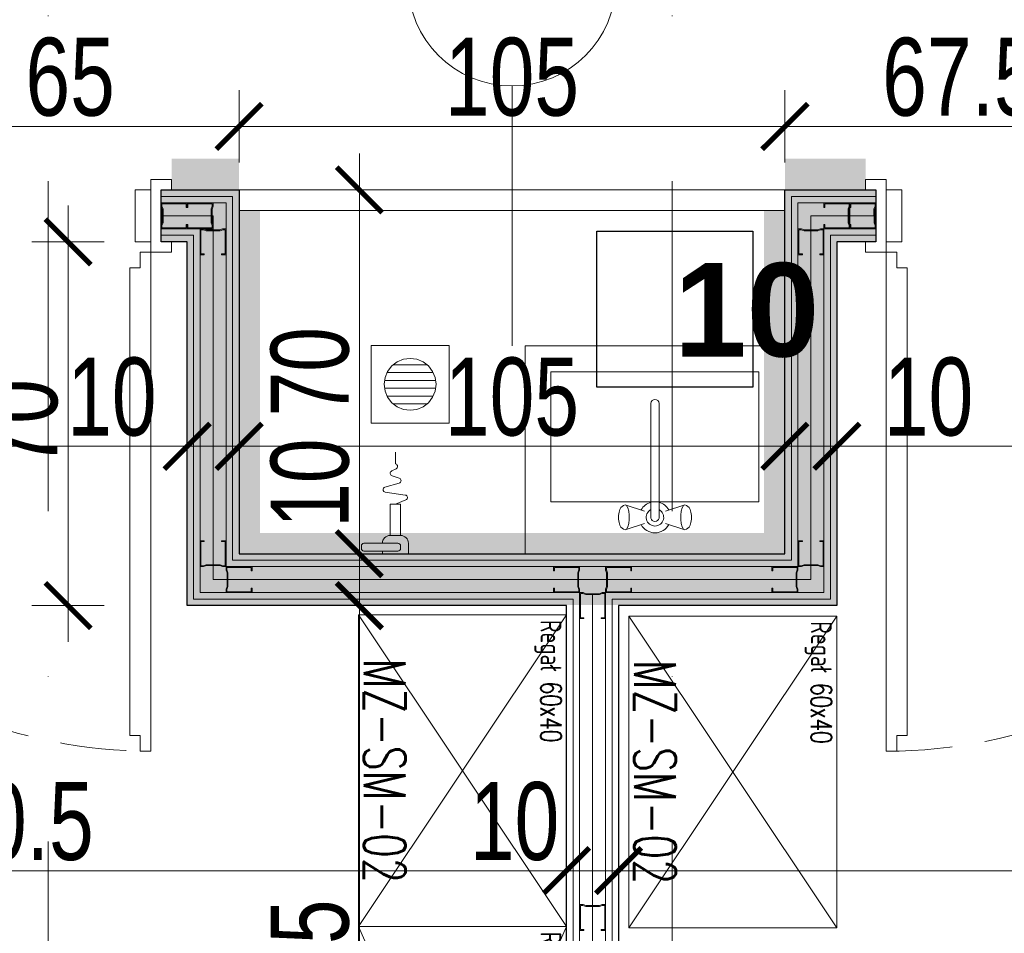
# Model space of a CAD drawing. Header units: millimetres. Extents: x -13532 to 2392, y -5241 to 5322.
# Tile 195 of 256: x -11050 to -10860, y 2290 to 2466. Entities that reach past the tile are written whole.
import ezdxf

# ---------------------------------------------------------------- set-up
doc = ezdxf.new("R2010")
doc.units = ezdxf.units.MM
for name, pattern in [('DASHED', [19.05, 12.7, -6.35]), ('DGN_STYLE_2', [30.2, 18.12, -12.08]), ('KRESKAKROPKA2', [12.7, 6.35, -3.175, 0, -3.175])]:
    doc.linetypes.add(name, pattern=pattern)
doc.layers.get('0').update_dxf_attribs({"lineweight": 9, "true_color": 0x939393})
doc.layers.get('Defpoints').update_dxf_attribs({"true_color": 0xdae6d4})
for name, color, linetype, lineweight, true_color in [('a___wymiary', 7, 'Continuous', 5, 0x666666), ('batting - AGP1', 7, 'Continuous', 5, 0xadadad), ('daszed - 25x20', 7, 'Continuous', 9, 0xf7c6a0), ('daszed - TAPETA WINYLOWA', 7, 'Continuous', 13, 0x99c0fe), ('drzwi - AGP1', 7, 'Continuous', 13, 0x7f7f7f), ('EI15151515', 7, 'Continuous', 5, 0xf97533), ('Meble - AGP1', 7, 'Continuous', 15, 0x999999), ('MEBLE PKN', 7, 'Continuous', 9, 0xa0a0a0), ('OPIS - AGP1', 7, 'Continuous', 0, 0x7f7f7f), ('OSI', 7, 'KRESKAKROPKA2', 5, 0x7f7f7f), ('profil - AGP1', 7, 'Continuous', 5, 0x3f3f3f), ('wymiary', 7, 'Continuous', 5, 0x7f7f7f), ('WYMIARY - AGP1', 7, 'Continuous', 5, 0x716d5a), ('Wyposazenie Wew - Urzadzenia Sanitarne', 7, 'Continuous', 9, 0xa0a0a0)]:
    doc.layers.add(name, color=color, linetype=linetype, lineweight=lineweight, true_color=true_color)
for name, color, linetype, lineweight in [('cz-gr', 122, 'Continuous', 30), ('cz-sr', 150, 'Continuous', 15), ('GK - ŚRODEK - AGP1', 32, 'Continuous', 5), ('opisy pomieszczeń - AGP1', 7, 'Continuous', 5)]:
    doc.layers.add(name, color=color, linetype=linetype, lineweight=lineweight)
doc.styles.add('ARIAL', font='arial.ttf', dxfattribs={"width": 0.8})
doc.styles.add('ARIAL NARROW', font='ARIALN.TTF', dxfattribs={"width": 0.9})
doc.styles.add('JACEK_07', font='simplex.shx', dxfattribs={"width": 0.7})
doc.linetypes.add('BATTING', pattern='A,0.0001,-0.1,[134,ltypeshp.shx,S=0.1,R=0,X=-0.1,Y=0],-0.2,[134,ltypeshp.shx,S=0.1,R=180,X=0.1,Y=0],-0.1', length=0.4001)
doc.dimstyles.new('wymiary agp1', dxfattribs={"dimtxt": 15, "dimasz": 5, "dimexe": 5, "dimexo": 5, "dimgap": 1.8, "dimtad": 1, "dimdec": 3, "dimrnd": 0.5, "dimdsep": 46, "dimtxsty": 'ARIAL NARROW', "dimblk": 'znacznik', "dimcen": 1.5, "dimse1": 1, "dimse2": 1, "dimclrd": 256, "dimclre": 256, "dimazin": 0, "dimtfac": 1, "dimtdec": 3, "dimtmove": 1, "dimatfit": 3, "dimldrblk": 'znacznik', "dimfxl": 1000, "dimfxlon": 1, "dimlwd": -1, "dimarcsym": 0})

# ---------------------------------------------------------------- blocks, each defined once
blk = doc.blocks.new('*U164')
for points in [[(-2, 5), (0, 5), (0, -5), (-2, -5), (-2, -7), (2, -7), (2, -5), (2, 7), (-2, 7), (-2, 5)], [(102, 5), (100, 5), (100, -5), (102, -5), (102, -7), (98, -7), (98, -5), (98, 7), (102, 7), (102, 5)], [(2, -5), (5, -5), (5, 5), (2, 5)], [(98, -5), (95, -5), (95, 5), (98, 5)]]:
    blk.add_lwpolyline(points)
blk.add_lwpolyline([(4, -7), (4, -10), (6, -10), (6, -100), (4, -100), (4, -103), (2, -103), (2, -7)], close=True)
at = {"linetype": 'DASHED'}
blk.add_arc((2, -7), 96, 270, 0, dxfattribs=at)
at = {"layer": 'OPIS - AGP1'}
blk.add_lwpolyline([(50, 25), (50, -25)], dxfattribs=at)
at = {"layer": 'OPIS - AGP1', "color": 7, "insert": (50, 0), "char_height": 12, "width": 10, "attachment_point": 5, "rotation": 90, "style": 'JACEK_07'}
blk.add_mtext('\\pxqc;{\\fArial|b0|i0|c238|p0;90\\P200}', dxfattribs=at)
blk = doc.blocks.new('*U165')
for points in [[(-2, 5), (0, 5), (0, -5), (-2, -5), (-2, -7), (2, -7), (2, -5), (2, 7), (-2, 7), (-2, 5)], [(102, 5), (100, 5), (100, -5), (102, -5), (102, -7), (98, -7), (98, -5), (98, 7), (102, 7), (102, 5)], [(2, -5), (5, -5), (5, 5), (2, 5)], [(98, -5), (95, -5), (95, 5), (98, 5)]]:
    blk.add_lwpolyline(points)
blk.add_lwpolyline([(96, -7), (96, -10), (94, -10), (94, -100), (96, -100), (96, -103), (98, -103), (98, -7)], close=True)
at = {"linetype": 'DASHED'}
blk.add_arc((98, -7), 96, 180, 270, dxfattribs=at)
at = {"layer": 'OPIS - AGP1'}
blk.add_lwpolyline([(50, 25), (50, -25)], dxfattribs=at)
at = {"layer": 'OPIS - AGP1', "color": 7, "insert": (50, 0), "char_height": 12, "width": 10, "attachment_point": 5, "rotation": 90, "style": 'JACEK_07'}
blk.add_mtext('\\pxqc;{\\fArial|b0|i0|c238|p0;90\\P200}', dxfattribs=at)
blk = doc.blocks.new('Zlew tradycyjny 13')
at = {"layer": 'Meble - AGP1'}
for p, q in [((50, 40), (0, 40)), ((0, 40), (0, 0)), ((50, 0), (50, 40)), ((18.24, 34.53), (18.09, 34)), ((18.44, 34.88), (18.24, 34.53)), ((18.96, 35.26), (18.44, 34.88)), ((19.24, 35.4), (18.96, 35.26)), ((19.52, 35.26), (19.24, 35.4)), ((22.99, 34.2), (19.24, 35.4)), ((19.77, 34.84), (19.52, 35.26)), ((19.95, 34.2), (19.77, 34.84)), ((20.05, 33.42), (19.95, 34.2)), ((27.01, 34.2), (30.76, 35.4)), ((30.05, 34.2), (29.95, 33.42)), ((30.23, 34.84), (30.05, 34.2)), ((30.48, 35.26), (30.23, 34.84)), ((30.76, 35.4), (30.48, 35.26)), ((31.04, 35.26), (30.76, 35.4)), ((31.04, 35.26), (31.56, 34.88)), ((31.76, 34.53), (31.56, 34.88)), ((31.91, 34), (31.76, 34.53)), ((18.09, 34), (18, 33.35)), ((18, 33.35), (18, 32.65)), ((18, 32.65), (18.09, 32)), ((19.95, 31.8), (20.05, 32.58)), ((20.05, 32.58), (20.05, 33.42)), ((24.21, 33.14), (24.21, 11.11)), ((25.79, 11.11), (25.79, 33.14)), ((29.95, 33.42), (29.95, 32.58)), ((29.95, 32.58), (30.05, 31.8)), ((32, 33.35), (31.91, 34)), ((31.91, 32), (32, 32.65)), ((32, 32.65), (32, 33.35)), ((18.09, 32), (18.24, 31.47)), ((18.24, 31.47), (18.44, 31.12)), ((18.96, 30.74), (18.44, 31.12)), ((18.96, 30.74), (19.24, 30.6)), ((22.99, 31.8), (19.24, 30.6)), ((19.24, 30.6), (19.52, 30.74)), ((19.52, 30.74), (19.77, 31.16)), ((19.77, 31.16), (19.95, 31.8)), ((27.01, 31.8), (30.76, 30.6)), ((30.05, 31.8), (30.23, 31.16)), ((30.23, 31.16), (30.48, 30.74)), ((30.48, 30.74), (30.76, 30.6)), ((30.76, 30.6), (31.04, 30.74)), ((31.04, 30.74), (31.56, 31.12)), ((31.56, 31.12), (31.76, 31.47)), ((31.76, 31.47), (31.91, 32)), ((5, 5), (5, 30)), ((5, 30), (45, 30)), ((45, 30), (45, 5)), ((45, 5), (5, 5)), ((0, 0), (50, 0))]:
    blk.add_line(p, q, dxfattribs=at)
for centre, radius, start, end in [((25, 33), 3, 27.9765, 152.0235), ((25, 33), 1.68, 298.0549, 241.9451), ((25, 33), 0.8, 10, 170), ((25, 33), 3, 207.9765, 254.7747), ((25, 33), 3, 285.2253, 332.0235), ((25, 11.11), 0.788, 180, 0)]:
    blk.add_arc(centre, radius, start, end, dxfattribs=at)
blk = doc.blocks.new('*U269')
at = {"layer": 'Meble - AGP1'}
for p, q in [((0, 0), (90, -40)), ((90, 0), (0, -40))]:
    blk.add_line(p, q, dxfattribs=at)
at = {"layer": 'Meble - AGP1', "flags": 128}
blk.add_lwpolyline([(0, 0), (90, 0), (90, -40), (0, -40)], close=True, dxfattribs=at)
at = {"layer": 'Meble - AGP1', "style": 'JACEK_07'}
for s, insert, char_height, width, attachment_point in [('Regał 90x40', (1, -1), 4, 41.1867, 1), ('\\pxqc;MZ-SM-01', (45, -39), 8, 90, 8)]:
    blk.add_mtext(s, dxfattribs=dict(at, insert=insert, char_height=char_height, width=width, attachment_point=attachment_point))
blk = doc.blocks.new('*U268')
at = {"layer": 'Meble - AGP1'}
for p, q in [((0, 0), (60, -40)), ((60, 0), (0, -40))]:
    blk.add_line(p, q, dxfattribs=at)
at = {"layer": 'Meble - AGP1', "flags": 128}
blk.add_lwpolyline([(0, 0), (60, 0), (60, -40), (0, -40)], close=True, dxfattribs=at)
at = {"layer": 'Meble - AGP1', "style": 'JACEK_07'}
for s, insert, char_height, width, attachment_point in [('Regał 60x40', (1, -1), 4, 41.1867, 1), ('\\pxqc;MZ-SM-02', (30, -39), 8, 60, 8)]:
    blk.add_mtext(s, dxfattribs=dict(at, insert=insert, char_height=char_height, width=width, attachment_point=attachment_point))
blk = doc.blocks.new('*U275')
at = {"layer": 'Meble - AGP1'}
for p, q in [((0, 0), (60, -40)), ((60, 0), (0, -40))]:
    blk.add_line(p, q, dxfattribs=at)
at = {"layer": 'Meble - AGP1', "flags": 128}
blk.add_lwpolyline([(0, 0), (60, 0), (60, -40), (0, -40)], close=True, dxfattribs=at)
at = {"layer": 'Meble - AGP1', "style": 'JACEK_07'}
for s, insert, char_height, width, attachment_point in [('Regał 60x40', (1, -1), 4, 41.1867, 1), ('\\pxqc;MZ-SM-02', (30, -39), 8, 60, 8)]:
    blk.add_mtext(s, dxfattribs=dict(at, insert=insert, char_height=char_height, width=width, attachment_point=attachment_point))
blk = doc.blocks.new('znacznik')
at = {"layer": 'a___wymiary'}
for p, q in [((0, 1.394), (0, -1.394)), ((1.394, 0), (-1.394, 0))]:
    blk.add_line(p, q, dxfattribs=at)
at = {"layer": 'a___wymiary', "const_width": 0.2}
blk.add_lwpolyline([(0.876, 0.876), (-0.876, -0.876)], dxfattribs=at)
blk = doc.blocks.new('*D526')
at = {"layer": 'Defpoints', "color": 0}
for p in [(-11007.62, 2445.06), (-11072.62, 2392.51), (-11007.62, 2392.51)]:
    blk.add_point(p, dxfattribs=at)
at = {"layer": 'WYMIARY - AGP1'}
blk.add_line((-11067.62, 2445.06), (-11012.62, 2445.06), dxfattribs=at)
at = {"layer": 'WYMIARY - AGP1', "xscale": 5, "yscale": 5, "zscale": 5, "rotation": 180}
blk.add_blockref('znacznik', (-11072.62, 2445.06), dxfattribs=at)
at = {"layer": 'WYMIARY - AGP1', "xscale": 5, "yscale": 5, "zscale": 5}
blk.add_blockref('znacznik', (-11007.62, 2445.06), dxfattribs=at)
at = {"layer": 'WYMIARY - AGP1', "color": 18, "true_color": 0x000000, "insert": (-11040.12, 2454.52), "char_height": 15, "attachment_point": 5, "style": 'ARIAL NARROW'}
blk.add_mtext('65', dxfattribs=at)
blk = doc.blocks.new('*D527')
at = {"layer": 'Defpoints', "color": 0}
for p in [(-10902.62, 2445.06), (-11007.62, 2398.62), (-10902.62, 2398.62)]:
    blk.add_point(p, dxfattribs=at)
at = {"layer": 'WYMIARY - AGP1'}
blk.add_line((-11002.62, 2445.06), (-10907.62, 2445.06), dxfattribs=at)
at = {"layer": 'WYMIARY - AGP1', "xscale": 5, "yscale": 5, "zscale": 5, "rotation": 180}
blk.add_blockref('znacznik', (-11007.62, 2445.06), dxfattribs=at)
at = {"layer": 'WYMIARY - AGP1', "xscale": 5, "yscale": 5, "zscale": 5}
blk.add_blockref('znacznik', (-10902.62, 2445.06), dxfattribs=at)
at = {"layer": 'WYMIARY - AGP1', "color": 18, "true_color": 0x000000, "insert": (-10955.12, 2454.52), "char_height": 15, "attachment_point": 5, "style": 'ARIAL NARROW'}
blk.add_mtext('105', dxfattribs=at)
blk = doc.blocks.new('*D528')
at = {"layer": 'Defpoints', "color": 0}
for p in [(-10835.12, 2445.06), (-10835.12, 2406.53), (-10902.62, 2389.47)]:
    blk.add_point(p, dxfattribs=at)
at = {"layer": 'WYMIARY - AGP1'}
blk.add_line((-10897.62, 2445.06), (-10840.12, 2445.06), dxfattribs=at)
at = {"layer": 'WYMIARY - AGP1', "xscale": 5, "yscale": 5, "zscale": 5, "rotation": 180}
blk.add_blockref('znacznik', (-10902.62, 2445.06), dxfattribs=at)
at = {"layer": 'WYMIARY - AGP1', "xscale": 5, "yscale": 5, "zscale": 5}
blk.add_blockref('znacznik', (-10835.12, 2445.06), dxfattribs=at)
at = {"layer": 'WYMIARY - AGP1', "color": 18, "true_color": 0x000000, "insert": (-10868.87, 2454.52), "char_height": 15, "attachment_point": 5, "style": 'ARIAL NARROW'}
blk.add_mtext('67.5', dxfattribs=at)
blk = doc.blocks.new('*D532')
at = {"layer": 'Defpoints', "color": 0}
for p in [(-11017.62, 2383.52), (-11017.62, 2364.27), (-11165.23, 2357.01)]:
    blk.add_point(p, dxfattribs=at)
at = {"layer": 'WYMIARY - AGP1'}
blk.add_line((-11160.23, 2383.52), (-11022.62, 2383.52), dxfattribs=at)
at = {"layer": 'WYMIARY - AGP1', "xscale": 5, "yscale": 5, "zscale": 5, "rotation": 180}
blk.add_blockref('znacznik', (-11165.23, 2383.52), dxfattribs=at)
at = {"layer": 'WYMIARY - AGP1', "xscale": 5, "yscale": 5, "zscale": 5}
blk.add_blockref('znacznik', (-11017.62, 2383.52), dxfattribs=at)
at = {"layer": 'WYMIARY - AGP1', "color": 18, "true_color": 0x000000, "insert": (-11075.65, 2394.78), "char_height": 15, "attachment_point": 5, "style": 'ARIAL NARROW'}
blk.add_mtext('147.5', dxfattribs=at)
blk = doc.blocks.new('*D533')
at = {"layer": 'Defpoints', "color": 0}
for p in [(-11007.62, 2383.52), (-11007.62, 2369.38), (-11017.62, 2364.27)]:
    blk.add_point(p, dxfattribs=at)
at = {"layer": 'WYMIARY - AGP1'}
for p, q in [((-11017.62, 2383.52), (-11041.29, 2383.52)), ((-11022.62, 2383.52), (-11027.62, 2383.52)), ((-11017.62, 2383.52), (-11007.62, 2383.52)), ((-11002.62, 2383.52), (-10997.62, 2383.52))]:
    blk.add_line(p, q, dxfattribs=at)
at = {"layer": 'WYMIARY - AGP1', "xscale": 5, "yscale": 5, "zscale": 5}
blk.add_blockref('znacznik', (-11017.62, 2383.52), dxfattribs=at)
at = {"layer": 'WYMIARY - AGP1', "xscale": 5, "yscale": 5, "zscale": 5, "rotation": 180}
blk.add_blockref('znacznik', (-11007.62, 2383.52), dxfattribs=at)
at = {"layer": 'WYMIARY - AGP1', "color": 18, "true_color": 0x000000, "insert": (-11032.1, 2392.98), "char_height": 15, "attachment_point": 5, "style": 'ARIAL NARROW'}
blk.add_mtext('10', dxfattribs=at)
blk = doc.blocks.new('*D534')
at = {"layer": 'Defpoints', "color": 0}
for p in [(-10902.62, 2383.52), (-11007.62, 2369.38), (-10902.62, 2368.32)]:
    blk.add_point(p, dxfattribs=at)
at = {"layer": 'WYMIARY - AGP1'}
blk.add_line((-11002.62, 2383.52), (-10907.62, 2383.52), dxfattribs=at)
at = {"layer": 'WYMIARY - AGP1', "xscale": 5, "yscale": 5, "zscale": 5, "rotation": 180}
blk.add_blockref('znacznik', (-11007.62, 2383.52), dxfattribs=at)
at = {"layer": 'WYMIARY - AGP1', "xscale": 5, "yscale": 5, "zscale": 5}
blk.add_blockref('znacznik', (-10902.62, 2383.52), dxfattribs=at)
at = {"layer": 'WYMIARY - AGP1', "color": 18, "true_color": 0x000000, "insert": (-10955.12, 2392.98), "char_height": 15, "attachment_point": 5, "style": 'ARIAL NARROW'}
blk.add_mtext('105', dxfattribs=at)
blk = doc.blocks.new('*D535')
at = {"layer": 'Defpoints', "color": 0}
for p in [(-10892.62, 2383.52), (-10902.62, 2368.32), (-10892.62, 2366.53)]:
    blk.add_point(p, dxfattribs=at)
at = {"layer": 'WYMIARY - AGP1'}
for p, q in [((-10907.62, 2383.52), (-10912.62, 2383.52)), ((-10902.62, 2383.52), (-10892.62, 2383.52)), ((-10892.62, 2383.52), (-10865.8, 2383.52)), ((-10887.62, 2383.52), (-10882.62, 2383.52))]:
    blk.add_line(p, q, dxfattribs=at)
at = {"layer": 'WYMIARY - AGP1', "xscale": 5, "yscale": 5, "zscale": 5}
blk.add_blockref('znacznik', (-10902.62, 2383.52), dxfattribs=at)
at = {"layer": 'WYMIARY - AGP1', "xscale": 5, "yscale": 5, "zscale": 5, "rotation": 180}
blk.add_blockref('znacznik', (-10892.62, 2383.52), dxfattribs=at)
at = {"layer": 'WYMIARY - AGP1', "color": 18, "true_color": 0x000000, "insert": (-10874.99, 2392.98), "char_height": 15, "attachment_point": 5, "style": 'ARIAL NARROW'}
blk.add_mtext('10', dxfattribs=at)
blk = doc.blocks.new('*D536')
at = {"layer": 'Defpoints', "color": 0}
for p in [(-10731.01, 2383.52), (-10731.01, 2377.48), (-10892.62, 2366.53)]:
    blk.add_point(p, dxfattribs=at)
at = {"layer": 'WYMIARY - AGP1'}
blk.add_line((-10887.62, 2383.52), (-10736.01, 2383.52), dxfattribs=at)
at = {"layer": 'WYMIARY - AGP1', "xscale": 5, "yscale": 5, "zscale": 5, "rotation": 180}
blk.add_blockref('znacznik', (-10892.62, 2383.52), dxfattribs=at)
at = {"layer": 'WYMIARY - AGP1', "xscale": 5, "yscale": 5, "zscale": 5}
blk.add_blockref('znacznik', (-10731.01, 2383.52), dxfattribs=at)
at = {"layer": 'WYMIARY - AGP1', "color": 18, "true_color": 0x000000, "insert": (-10811.82, 2392.98), "char_height": 15, "attachment_point": 5, "style": 'ARIAL NARROW'}
blk.add_mtext('161.5', dxfattribs=at)
blk = doc.blocks.new('*D537')
at = {"layer": 'Defpoints', "color": 0}
for p in [(-11165.23, 2304.78), (-10944.62, 2304.78), (-10944.62, 2301.86)]:
    blk.add_point(p, dxfattribs=at)
at = {"layer": 'WYMIARY - AGP1'}
blk.add_line((-11160.23, 2301.86), (-10949.62, 2301.86), dxfattribs=at)
at = {"layer": 'WYMIARY - AGP1', "xscale": 5, "yscale": 5, "zscale": 5, "rotation": 180}
blk.add_blockref('znacznik', (-11165.23, 2301.86), dxfattribs=at)
at = {"layer": 'WYMIARY - AGP1', "xscale": 5, "yscale": 5, "zscale": 5}
blk.add_blockref('znacznik', (-10944.62, 2301.86), dxfattribs=at)
at = {"layer": 'WYMIARY - AGP1', "color": 18, "true_color": 0x000000, "insert": (-11054.93, 2311.31), "char_height": 15, "attachment_point": 5, "style": 'ARIAL NARROW'}
blk.add_mtext('220.5', dxfattribs=at)
blk = doc.blocks.new('*D538')
at = {"layer": 'Defpoints', "color": 0}
for p in [(-10944.62, 2341.48), (-10934.62, 2341.48), (-10934.62, 2301.86)]:
    blk.add_point(p, dxfattribs=at)
at = {"layer": 'WYMIARY - AGP1'}
for p, q in [((-10949.62, 2301.86), (-10954.62, 2301.86)), ((-10944.62, 2301.86), (-10934.62, 2301.86)), ((-10929.62, 2301.86), (-10924.62, 2301.86))]:
    blk.add_line(p, q, dxfattribs=at)
at = {"layer": 'WYMIARY - AGP1', "xscale": 5, "yscale": 5, "zscale": 5}
blk.add_blockref('znacznik', (-10944.62, 2301.86), dxfattribs=at)
at = {"layer": 'WYMIARY - AGP1', "xscale": 5, "yscale": 5, "zscale": 5, "rotation": 180}
blk.add_blockref('znacznik', (-10934.62, 2301.86), dxfattribs=at)
at = {"layer": 'WYMIARY - AGP1', "color": 18, "true_color": 0x000000, "insert": (-10954.62, 2311.31), "char_height": 15, "attachment_point": 5, "style": 'ARIAL NARROW'}
blk.add_mtext('10', dxfattribs=at)
blk = doc.blocks.new('*D539')
at = {"layer": 'Defpoints', "color": 0}
for p in [(-10934.62, 2350.14), (-10733.01, 2350.14), (-10733.01, 2301.86)]:
    blk.add_point(p, dxfattribs=at)
at = {"layer": 'WYMIARY - AGP1'}
blk.add_line((-10929.62, 2301.86), (-10738.01, 2301.86), dxfattribs=at)
at = {"layer": 'WYMIARY - AGP1', "xscale": 5, "yscale": 5, "zscale": 5, "rotation": 180}
blk.add_blockref('znacznik', (-10934.62, 2301.86), dxfattribs=at)
at = {"layer": 'WYMIARY - AGP1', "xscale": 5, "yscale": 5, "zscale": 5}
blk.add_blockref('znacznik', (-10733.01, 2301.86), dxfattribs=at)
at = {"layer": 'WYMIARY - AGP1', "color": 18, "true_color": 0x000000, "insert": (-10833.82, 2311.31), "char_height": 15, "attachment_point": 5, "style": 'ARIAL NARROW'}
blk.add_mtext('201.5', dxfattribs=at)
blk = doc.blocks.new('*D595')
at = {"layer": 'Defpoints', "color": 0}
for p in [(-11017.62, 2422.85), (-11040.52, 2352.85), (-11017.62, 2352.85)]:
    blk.add_point(p, dxfattribs=at)
at = {"layer": 'WYMIARY - AGP1'}
blk.add_line((-11040.52, 2417.85), (-11040.52, 2357.85), dxfattribs=at)
at = {"layer": 'WYMIARY - AGP1', "xscale": 5, "yscale": 5, "zscale": 5}
for p, rotation in [((-11040.52, 2422.85), 90), ((-11040.52, 2352.85), 270)]:
    blk.add_blockref('znacznik', p, dxfattribs=dict(at, rotation=rotation))
at = {"layer": 'WYMIARY - AGP1', "color": 18, "true_color": 0x000000, "insert": (-11049.98, 2387.85), "char_height": 15, "attachment_point": 5, "rotation": 90, "style": 'ARIAL NARROW'}
blk.add_mtext('70', dxfattribs=at)
blk = doc.blocks.new('*D596')
at = {"layer": 'Defpoints', "color": 0}
for p in [(-10995.66, 2432.85), (-10995.66, 2362.85), (-10984.49, 2362.85)]:
    blk.add_point(p, dxfattribs=at)
at = {"layer": 'WYMIARY - AGP1'}
blk.add_line((-10984.49, 2427.85), (-10984.49, 2367.85), dxfattribs=at)
at = {"layer": 'WYMIARY - AGP1', "xscale": 5, "yscale": 5, "zscale": 5}
for p, rotation in [((-10984.49, 2432.85), 90), ((-10984.49, 2362.85), 270)]:
    blk.add_blockref('znacznik', p, dxfattribs=dict(at, rotation=rotation))
at = {"layer": 'WYMIARY - AGP1', "color": 18, "true_color": 0x000000, "insert": (-10993.95, 2397.85), "char_height": 15, "attachment_point": 5, "rotation": 90, "style": 'ARIAL NARROW'}
blk.add_mtext('70', dxfattribs=at)
blk = doc.blocks.new('*D597')
at = {"layer": 'Defpoints', "color": 0}
for p in [(-10995.66, 2362.85), (-10984.49, 2352.85), (-10976.23, 2352.85)]:
    blk.add_point(p, dxfattribs=at)
at = {"layer": 'WYMIARY - AGP1'}
for p, q in [((-10984.49, 2367.85), (-10984.49, 2372.85)), ((-10984.49, 2362.85), (-10984.49, 2352.85)), ((-10984.49, 2347.85), (-10984.49, 2342.85))]:
    blk.add_line(p, q, dxfattribs=at)
at = {"layer": 'WYMIARY - AGP1', "xscale": 5, "yscale": 5, "zscale": 5}
for p, rotation in [((-10984.49, 2362.85), 270), ((-10984.49, 2352.85), 90)]:
    blk.add_blockref('znacznik', p, dxfattribs=dict(at, rotation=rotation))
at = {"layer": 'WYMIARY - AGP1', "color": 18, "true_color": 0x000000, "insert": (-10993.95, 2376.42), "char_height": 15, "attachment_point": 5, "rotation": 90, "style": 'ARIAL NARROW'}
blk.add_mtext('10', dxfattribs=at)
blk = doc.blocks.new('*D598')
at = {"layer": 'Defpoints', "color": 0}
for p in [(-10976.23, 2352.85), (-10984.49, 2201.1), (-10960.55, 2201.1)]:
    blk.add_point(p, dxfattribs=at)
at = {"layer": 'WYMIARY - AGP1'}
blk.add_line((-10984.49, 2347.85), (-10984.49, 2206.1), dxfattribs=at)
at = {"layer": 'WYMIARY - AGP1', "xscale": 5, "yscale": 5, "zscale": 5}
for p, rotation in [((-10984.49, 2352.85), 90), ((-10984.49, 2201.1), 270)]:
    blk.add_blockref('znacznik', p, dxfattribs=dict(at, rotation=rotation))
at = {"layer": 'WYMIARY - AGP1', "color": 18, "true_color": 0x000000, "insert": (-10993.95, 2276.98), "char_height": 15, "attachment_point": 5, "rotation": 90, "style": 'ARIAL NARROW'}
blk.add_mtext('151.5', dxfattribs=at)
blk = doc.blocks.new('osi')
at = {"layer": 'OSI', "ltscale": 10}
for p, q in [((-11044.44, 845.85), (-11044.44, 3158.85)), ((-10924.41, 845.85), (-10924.41, 3158.85))]:
    blk.add_line(p, q, dxfattribs=at)
blk = doc.blocks.new('Rectangular Floor Drain 13_2')
at = {"layer": 'Meble - AGP1'}
for p, q in [((-7.5, 7.5), (-7.5, -7.5)), ((7.5, 7.5), (-7.5, 7.5)), ((7.5, -7.5), (7.5, 7.5)), ((-3.54, 3.54), (-2.5, 4.33)), ((-2.5, 4.33), (-1.29, 4.83)), ((-1.29, 4.83), (0, 5)), ((0, 5), (1.29, 4.83)), ((1.29, 4.83), (2.5, 4.33)), ((2.5, 4.33), (3.54, 3.54)), ((-4.83, 1.29), (-4.33, 2.5)), ((4.43, 2.25), (-4.43, 2.25)), ((-4.33, 2.5), (-3.54, 3.54)), ((-3.26, 3.75), (3.26, 3.75)), ((3.54, 3.54), (4.33, 2.5)), ((4.33, 2.5), (4.83, 1.29)), ((-5, 0), (-4.83, 1.29)), ((-4.83, -1.29), (-5, 0)), ((-4.9, 0.75), (4.9, 0.75)), ((4.83, 1.29), (5, 0)), ((5, 0), (4.83, -1.29)), ((4.9, -0.75), (-4.9, -0.75)), ((-4.33, -2.5), (-4.83, -1.29)), ((4.83, -1.29), (4.33, -2.5)), ((-4.43, -2.25), (4.43, -2.25)), ((-3.54, -3.54), (-4.33, -2.5)), ((-2.5, -4.33), (-3.54, -3.54)), ((3.26, -3.75), (-3.26, -3.75)), ((3.54, -3.54), (2.5, -4.33)), ((4.33, -2.5), (3.54, -3.54)), ((-1.29, -4.83), (-2.5, -4.33)), ((0, -5), (-1.29, -4.83)), ((1.29, -4.83), (0, -5)), ((2.5, -4.33), (1.29, -4.83)), ((-7.5, -7.5), (7.5, -7.5))]:
    blk.add_line(p, q, dxfattribs=at)

msp = doc.modelspace()

# ---------------------------------------------------------------- linework, layer by layer
at = {"layer": 'batting - AGP1', "linetype": 'BATTING', "ltscale": 5}
for points in [[(-10885.4883, 2427.8543), (-10897.6218, 2427.8543), (-10897.6218, 2357.8544), (-11012.6216, 2357.8544), (-11012.6216, 2427.8545), (-11022.2547, 2427.8545)], [(-10728.876, 2206.0952), (-10939.6218, 2206.1044), (-10939.6283, 2354.9879)]]:
    msp.add_lwpolyline(points, dxfattribs=at)
at = {"layer": 'cz-gr'}
for p, q in [((-11022.6214, 2422.8545), (-11022.6214, 2432.8545)), ((-11022.6214, 2432.8545), (-11007.6217, 2432.8545)), ((-11007.6217, 2432.8545), (-11007.6217, 2362.8544)), ((-10902.6217, 2362.8544), (-10902.6217, 2432.8545)), ((-10902.6217, 2432.8545), (-10885.122, 2432.8545)), ((-10885.122, 2432.8536), (-10885.122, 2422.8536)), ((-11017.6217, 2422.8545), (-11022.6214, 2422.8545)), ((-11017.6217, 2352.8544), (-11017.6217, 2422.8545)), ((-10885.122, 2422.8545), (-10892.6217, 2422.8545)), ((-10892.6217, 2422.8545), (-10892.6217, 2352.8544)), ((-11007.6217, 2362.8544), (-10902.6217, 2362.8544)), ((-10944.6217, 2352.8544), (-11017.6217, 2352.8544)), ((-10944.6217, 2201.1045), (-10944.6217, 2352.8544)), ((-10892.6217, 2352.8544), (-10934.6217, 2352.8544)), ((-10934.6217, 2352.8544), (-10934.6217, 2211.1045))]:
    msp.add_line(p, q, dxfattribs=at)
at = {"layer": 'daszed - 25x20', "linetype": 'DGN_STYLE_2', "const_width": 4}
msp.add_lwpolyline([(-11005.6217, 2428.8545), (-11005.6217, 2364.8544), (-10904.6217, 2364.8544), (-10904.6217, 2428.8545)], dxfattribs=at)
at = {"layer": 'daszed - TAPETA WINYLOWA', "linetype": 'DGN_STYLE_2', "const_width": 6}
for points in [[(-11020.6214, 2435.8545), (-11007.6217, 2435.8545)], [(-10902.6217, 2435.8545), (-10887.122, 2435.8536)]]:
    msp.add_lwpolyline(points, dxfattribs=at)
at = {"layer": 'drzwi - AGP1', "linetype": 'Continuous', "lineweight": 18}
msp.add_lwpolyline([(-10902.6217, 2432.8545), (-11007.6217, 2432.8545), (-11007.6217, 2428.8545), (-10902.6217, 2428.8545)], close=True, dxfattribs=at)
at = {"layer": 'EI15151515', "lineweight": 40, "ltscale": 10, "const_width": 9.8}
msp.add_lwpolyline([(-10885.122, 2427.8536), (-10897.6218, 2427.8543), (-10897.6218, 2357.8544), (-11012.6216, 2357.8544), (-11012.6216, 2427.8545), (-11022.6214, 2427.8545)], dxfattribs=at)
at = {"layer": 'GK - ŚRODEK - AGP1'}
for p, q in [((-11022.6214, 2424.1045), (-11022.6214, 2431.6045)), ((-11022.6214, 2431.6045), (-11008.8717, 2431.6045)), ((-11022.6214, 2425.3545), (-11022.6214, 2430.3545)), ((-11022.6214, 2430.3545), (-11010.1217, 2430.3545)), ((-11010.1217, 2430.3545), (-11010.1217, 2360.3544)), ((-11008.8717, 2431.6045), (-11008.8717, 2361.6044)), ((-10901.3717, 2361.6044), (-10901.3717, 2431.6045)), ((-10901.3717, 2431.6045), (-10885.122, 2431.6045)), ((-10900.1217, 2360.3544), (-10900.1217, 2430.3545)), ((-10900.1217, 2430.3545), (-10890.122, 2430.3545)), ((-10890.122, 2430.3545), (-10890.122, 2425.3536)), ((-10885.122, 2431.6045), (-10885.122, 2424.1045)), ((-11015.1217, 2425.3545), (-11022.6214, 2425.3545)), ((-11015.1217, 2355.3544), (-11015.1217, 2425.3545)), ((-10893.1217, 2425.3545), (-10895.1217, 2425.3545)), ((-10895.1217, 2425.3545), (-10895.1217, 2355.3544)), ((-11016.3717, 2424.1045), (-11022.6214, 2424.1045)), ((-11016.3717, 2354.1044), (-11016.3717, 2424.1045)), ((-10885.122, 2424.1045), (-10893.8717, 2424.1045)), ((-10893.8717, 2424.1045), (-10893.8717, 2354.1044)), ((-11010.1217, 2360.3544), (-10900.1217, 2360.3544)), ((-11008.8717, 2361.6044), (-10901.3717, 2361.6044)), ((-10942.1217, 2355.3544), (-11015.1217, 2355.3544)), ((-10942.1217, 2203.6045), (-10942.1217, 2355.3544)), ((-10895.1217, 2355.3544), (-10937.1217, 2355.3544)), ((-10937.1217, 2355.3544), (-10937.1217, 2208.6045)), ((-10943.3717, 2354.1044), (-11016.3717, 2354.1044)), ((-10943.3717, 2202.3545), (-10943.3717, 2354.1044)), ((-10893.8717, 2354.1044), (-10935.8717, 2354.1044)), ((-10935.8717, 2354.1044), (-10935.8717, 2209.8545))]:
    msp.add_line(p, q, dxfattribs=at)
at = {"layer": 'Meble - AGP1', "flags": 128}
for points in [[(-10977.558, 2372.3544), (-10975.5498, 2373.1839, 0.76338246), (-10975.67, 2374.141), (-10979.505, 2374.6887, -0.81289581), (-10979.5675, 2375.6656), (-10976.8201, 2376.4246, 0.74285083), (-10976.7977, 2377.3817), (-10978.2062, 2377.8429, -0.67341711), (-10978.2701, 2378.7673), (-10977.4035, 2379.1908, 0.70547232), (-10977.5093, 2380.1269), (-10977.558, 2380.1383), (-10977.558, 2382.4058)], [(-10980.058, 2364.8544, -0.41421356), (-10978.558, 2366.3544), (-10976.558, 2366.3544, -0.41421356), (-10975.058, 2364.8544), (-10975.058, 2362.8544), (-10980.058, 2362.8544), (-10980.058, 2363.3544)]]:
    msp.add_lwpolyline(points, format="xyb", dxfattribs=at)
msp.add_lwpolyline([(-10976.558, 2366.3544), (-10978.558, 2366.3544), (-10978.558, 2372.3544), (-10976.558, 2372.3544)], close=True, dxfattribs=at)
msp.add_lwpolyline([(-10976.558, 2364.3544), (-10976.558, 2363.8544, -0.41421356), (-10977.058, 2363.3544), (-10983.6042, 2363.3544, -0.41421356), (-10984.1042, 2363.8544), (-10984.1042, 2364.3544, -0.41421356), (-10983.6042, 2364.8544), (-10977.058, 2364.8544, -0.41421356)], format="xyb", close=True, dxfattribs=at)
at = {"layer": 'OPIS - AGP1'}
msp.add_circle((-10955.1217, 2472.8545), 20, dxfattribs=at)
at = {"layer": 'opisy pomieszczeń - AGP1', "lineweight": 30}
msp.add_lwpolyline([(-10938.7777, 2424.9063), (-10908.7777, 2424.9063), (-10908.7777, 2394.9063), (-10938.7777, 2394.9063), (-10938.7777, 2424.9063)], dxfattribs=at)
at = {"layer": 'profil - AGP1', "ltscale": 5}
for points in [[(-11017.6214, 2425.3545), (-11022.6214, 2425.3545), (-11022.6214, 2426.0211), (-11022.4214, 2426.5545), (-11022.4214, 2429.1546), (-11022.6214, 2429.6879), (-11022.6214, 2430.3546), (-11017.6214, 2430.3546), (-11017.6214, 2429.5333), (-11017.6696, 2429.4843), (-11017.7398, 2429.4843), (-11017.788, 2429.5333), (-11017.788, 2430.1879), (-11022.4547, 2430.1879), (-11022.4547, 2429.7182), (-11022.2547, 2429.1848), (-11022.2547, 2426.5242), (-11022.4547, 2425.9909), (-11022.4547, 2425.5211), (-11017.788, 2425.5211), (-11017.788, 2426.1045), (-11017.7418, 2426.1624), (-11017.6676, 2426.1624), (-11017.6214, 2426.1045), (-11017.6214, 2425.3545)], [(-11017.6214, 2425.3545), (-11012.6214, 2425.3545), (-11012.6214, 2426.0211), (-11012.8214, 2426.5545), (-11012.8214, 2429.1546), (-11012.6214, 2429.6879), (-11012.6214, 2430.3546), (-11017.6214, 2430.3546), (-11017.6214, 2429.5333), (-11017.5732, 2429.4843), (-11017.5029, 2429.4843), (-11017.4547, 2429.5333), (-11017.4547, 2430.1879), (-11012.788, 2430.1879), (-11012.788, 2429.7182), (-11012.988, 2429.1848), (-11012.988, 2426.5242), (-11012.788, 2425.9909), (-11012.788, 2425.5211), (-11017.4547, 2425.5211), (-11017.4547, 2426.1045), (-11017.501, 2426.1624), (-11017.5751, 2426.1624), (-11017.6214, 2426.1045), (-11017.6214, 2425.3545)], [(-10895.1207, 2425.3536), (-10890.1207, 2425.3542), (-10890.1208, 2426.0209), (-10890.3208, 2426.5542), (-10890.3212, 2429.1544), (-10890.1212, 2429.6877), (-10890.1213, 2430.3544), (-10895.1213, 2430.3537), (-10895.1212, 2429.5324), (-10895.073, 2429.4835), (-10895.0028, 2429.4835), (-10894.9545, 2429.5324), (-10894.9546, 2430.1871), (-10890.288, 2430.1877), (-10890.2879, 2429.7179), (-10890.4878, 2429.1846), (-10890.4875, 2426.524), (-10890.2874, 2425.9907), (-10890.2874, 2425.5209), (-10894.954, 2425.5203), (-10894.9541, 2426.1036), (-10895.0004, 2426.1616), (-10895.0745, 2426.1616), (-10895.1208, 2426.1036), (-10895.1207, 2425.3536)], [(-10890.1213, 2425.3536), (-10885.1213, 2425.3542), (-10885.1214, 2426.0209), (-10885.3215, 2426.5542), (-10885.3218, 2429.1544), (-10885.1219, 2429.6877), (-10885.122, 2430.3544), (-10890.122, 2430.3537), (-10890.1219, 2429.5324), (-10890.0736, 2429.4835), (-10890.0034, 2429.4835), (-10889.9552, 2429.5324), (-10889.9553, 2430.1871), (-10885.2886, 2430.1877), (-10885.2886, 2429.7179), (-10885.4885, 2429.1846), (-10885.4881, 2426.524), (-10885.2881, 2425.9907), (-10885.288, 2425.5209), (-10889.9547, 2425.5203), (-10889.9548, 2426.1036), (-10890.001, 2426.1616), (-10890.0752, 2426.1616), (-10890.1214, 2426.1036), (-10890.1213, 2425.3536)], [(-11015.1215, 2420.3547), (-11015.1217, 2425.3547), (-11014.455, 2425.3547), (-11013.9217, 2425.1547), (-11011.3215, 2425.1549), (-11010.7882, 2425.3549), (-11010.1215, 2425.3549), (-11010.1213, 2420.3549), (-11010.9426, 2420.3549), (-11010.9916, 2420.4031), (-11010.9916, 2420.4733), (-11010.9426, 2420.5215), (-11010.288, 2420.5216), (-11010.2882, 2425.1882), (-11010.758, 2425.1882), (-11011.2913, 2424.9882), (-11013.9519, 2424.9881), (-11014.4852, 2425.1881), (-11014.955, 2425.188), (-11014.9548, 2420.5214), (-11014.3715, 2420.5214), (-11014.3135, 2420.4751), (-11014.3135, 2420.401), (-11014.3715, 2420.3547), (-11015.1215, 2420.3547)], [(-10895.1219, 2420.3545), (-10895.1217, 2425.3545), (-10895.7883, 2425.3545), (-10896.3217, 2425.1545), (-10898.9218, 2425.1546), (-10899.4552, 2425.3547), (-10900.1218, 2425.3547), (-10900.122, 2420.3547), (-10899.3007, 2420.3546), (-10899.2518, 2420.4029), (-10899.2518, 2420.4731), (-10899.3007, 2420.5213), (-10899.9554, 2420.5213), (-10899.9552, 2425.188), (-10899.4854, 2425.188), (-10898.9521, 2424.988), (-10896.2915, 2424.9878), (-10895.7581, 2425.1878), (-10895.2883, 2425.1878), (-10895.2886, 2420.5211), (-10895.8719, 2420.5212), (-10895.9299, 2420.4749), (-10895.9299, 2420.4008), (-10895.8719, 2420.3545), (-10895.1219, 2420.3545)], [(-11015.1215, 2365.3547), (-11015.1217, 2360.3547), (-11014.455, 2360.3546), (-11013.9217, 2360.5546), (-11011.3215, 2360.5545), (-11010.7882, 2360.3545), (-11010.1215, 2360.3544), (-11010.1213, 2365.3544), (-11010.9426, 2365.3545), (-11010.9916, 2365.3063), (-11010.9916, 2365.236), (-11010.9426, 2365.1878), (-11010.288, 2365.1878), (-11010.2882, 2360.5211), (-11010.758, 2360.5211), (-11011.2913, 2360.7212), (-11013.9519, 2360.7213), (-11014.4852, 2360.5213), (-11014.955, 2360.5213), (-11014.9548, 2365.188), (-11014.3715, 2365.188), (-11014.3135, 2365.2342), (-11014.3135, 2365.3084), (-11014.3715, 2365.3546), (-11015.1215, 2365.3547)], [(-10895.1216, 2365.3547), (-10895.1213, 2360.3547), (-10895.788, 2360.3546), (-10896.3213, 2360.5546), (-10898.9215, 2360.5545), (-10899.4548, 2360.3545), (-10900.1215, 2360.3544), (-10900.1217, 2365.3544), (-10899.3004, 2365.3545), (-10899.2514, 2365.3063), (-10899.2514, 2365.236), (-10899.3004, 2365.1878), (-10899.955, 2365.1878), (-10899.9548, 2360.5211), (-10899.485, 2360.5211), (-10898.9517, 2360.7212), (-10896.2911, 2360.7213), (-10895.7578, 2360.5213), (-10895.288, 2360.5213), (-10895.2882, 2365.188), (-10895.8715, 2365.188), (-10895.9295, 2365.2342), (-10895.9295, 2365.3084), (-10895.8716, 2365.3546), (-10895.1216, 2365.3547)], [(-11005.1215, 2360.3542), (-11010.1215, 2360.3544), (-11010.1216, 2359.6878), (-11009.9216, 2359.1544), (-11009.9217, 2356.5543), (-11010.1217, 2356.021), (-11010.1217, 2355.3543), (-11005.1217, 2355.3541), (-11005.1217, 2356.1754), (-11005.1699, 2356.2243), (-11005.2402, 2356.2243), (-11005.2884, 2356.1754), (-11005.2884, 2355.5207), (-11009.9551, 2355.5209), (-11009.955, 2355.9907), (-11009.755, 2356.524), (-11009.7549, 2359.1846), (-11009.9549, 2359.718), (-11009.9549, 2360.1878), (-11005.2882, 2360.1876), (-11005.2882, 2359.6042), (-11005.242, 2359.5463), (-11005.1678, 2359.5463), (-11005.1216, 2359.6042), (-11005.1215, 2360.3542)], [(-10947.1219, 2360.3544), (-10942.1219, 2360.3546), (-10942.1219, 2359.6879), (-10942.3218, 2359.1546), (-10942.3217, 2356.5544), (-10942.1217, 2356.0211), (-10942.1217, 2355.3544), (-10947.1217, 2355.3542), (-10947.1217, 2356.1755), (-10947.0735, 2356.2245), (-10947.0033, 2356.2245), (-10946.955, 2356.1755), (-10946.955, 2355.5209), (-10942.2883, 2355.5211), (-10942.2884, 2355.9909), (-10942.4884, 2356.5242), (-10942.4885, 2359.1848), (-10942.2885, 2359.7181), (-10942.2886, 2360.1879), (-10946.9552, 2360.1877), (-10946.9552, 2359.6044), (-10947.0014, 2359.5464), (-10947.0756, 2359.5464), (-10947.1219, 2359.6044), (-10947.1219, 2360.3544)], [(-10932.1215, 2360.3544), (-10937.1215, 2360.3546), (-10937.1215, 2359.6879), (-10936.9215, 2359.1546), (-10936.9216, 2356.5544), (-10937.1216, 2356.0211), (-10937.1217, 2355.3544), (-10932.1217, 2355.3542), (-10932.1216, 2356.1755), (-10932.1699, 2356.2245), (-10932.2401, 2356.2245), (-10932.2883, 2356.1755), (-10932.2883, 2355.5209), (-10936.955, 2355.5211), (-10936.955, 2355.9909), (-10936.755, 2356.5242), (-10936.7548, 2359.1848), (-10936.9548, 2359.7181), (-10936.9548, 2360.1879), (-10932.2881, 2360.1877), (-10932.2882, 2359.6044), (-10932.2419, 2359.5464), (-10932.1677, 2359.5464), (-10932.1215, 2359.6044), (-10932.1215, 2360.3544)], [(-10905.1215, 2360.3542), (-10900.1215, 2360.3544), (-10900.1215, 2359.6878), (-10900.3214, 2359.1544), (-10900.3213, 2356.5543), (-10900.1213, 2356.021), (-10900.1213, 2355.3543), (-10905.1213, 2355.3541), (-10905.1213, 2356.1754), (-10905.0731, 2356.2243), (-10905.0029, 2356.2243), (-10904.9546, 2356.1754), (-10904.9546, 2355.5207), (-10900.2879, 2355.5209), (-10900.288, 2355.9907), (-10900.488, 2356.524), (-10900.4881, 2359.1846), (-10900.2881, 2359.718), (-10900.2881, 2360.1878), (-10904.9548, 2360.1876), (-10904.9548, 2359.6042), (-10905.001, 2359.5463), (-10905.0752, 2359.5463), (-10905.1215, 2359.6042), (-10905.1215, 2360.3542)], [(-10942.1217, 2350.3544), (-10942.1219, 2355.3544), (-10941.4552, 2355.3545), (-10940.9219, 2355.1545), (-10938.3217, 2355.1546), (-10937.7884, 2355.3546), (-10937.1217, 2355.3547), (-10937.1215, 2350.3547), (-10937.9428, 2350.3546), (-10937.9918, 2350.4028), (-10937.9918, 2350.4731), (-10937.9428, 2350.5213), (-10937.2882, 2350.5213), (-10937.2884, 2355.188), (-10937.7582, 2355.188), (-10938.2915, 2354.9879), (-10940.9521, 2354.9878), (-10941.4854, 2355.1878), (-10941.9552, 2355.1878), (-10941.955, 2350.5211), (-10941.3717, 2350.5211), (-10941.3137, 2350.4749), (-10941.3137, 2350.4007), (-10941.3717, 2350.3545), (-10942.1217, 2350.3544)], [(-10942.1217, 2290.3544), (-10942.1219, 2295.3544), (-10941.4552, 2295.3545), (-10940.9219, 2295.1545), (-10938.3217, 2295.1546), (-10937.7884, 2295.3546), (-10937.1217, 2295.3547), (-10937.1215, 2290.3547), (-10937.9428, 2290.3546), (-10937.9918, 2290.4028), (-10937.9918, 2290.4731), (-10937.9428, 2290.5213), (-10937.2882, 2290.5213), (-10937.2884, 2295.188), (-10937.7582, 2295.188), (-10938.2915, 2294.9879), (-10940.9521, 2294.9878), (-10941.4854, 2295.1878), (-10941.9552, 2295.1878), (-10941.955, 2290.5211), (-10941.3717, 2290.5211), (-10941.3137, 2290.4749), (-10941.3137, 2290.4007), (-10941.3717, 2290.3545), (-10942.1217, 2290.3544)]]:
    msp.add_lwpolyline(points, dxfattribs=at)
at = {"layer": 'wymiary'}
msp.add_lwpolyline([(-10955.1217, 2402.8545), (-10955.1217, 2452.8545)], dxfattribs=at)

# ---------------------------------------------------------------- block references
at = {"layer": 'cz-sr'}
msp.add_blockref('osi', (0.0999, 0), dxfattribs=at)
at = {"layer": 'drzwi - AGP1', "color": 30, "linetype": 'Continuous', "lineweight": 18, "rotation": 359.9999999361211}
for name, p in [('*U165', (-11122.6214, 2427.8545)), ('*U164', (-10885.122, 2427.8536))]:
    msp.add_blockref(name, p, dxfattribs=at)
at = {"layer": 'MEBLE PKN', "rotation": 270}
for name, p in [('*U268', (-10944.6217, 2351.1045)), ('*U275', (-10892.6217, 2350.8544)), ('*U269', (-10944.6217, 2291.1045))]:
    msp.add_blockref(name, p, dxfattribs=at)
at = {"layer": 'Wyposazenie Wew - Urzadzenia Sanitarne', "xscale": -1, "zscale": 100, "rotation": 359.9999999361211}
msp.add_blockref('Rectangular Floor Drain 13_2', (-10974.7221, 2395.4355), dxfattribs=at)
at = {"layer": 'Wyposazenie Wew - Urzadzenia Sanitarne', "zscale": 100, "rotation": 180}
msp.add_blockref('Zlew tradycyjny 13', (-10902.6217, 2402.8544), dxfattribs=at)

# ---------------------------------------------------------------- texts
at = {"layer": 'opisy pomieszczeń - AGP1', "lineweight": 18, "insert": (-10923.9727, 2418.7851), "char_height": 18, "width": 3.410605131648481e-13, "attachment_point": 1, "style": 'ARIAL'}
msp.add_mtext('\\pxqc;{\\fArial|b1|i0|c238|p34;\\W1;10}', dxfattribs=at)

# ---------------------------------------------------------------- dimensions: what is measured, and where the dimension line sits
at = {"layer": 'WYMIARY - AGP1'}
for base, p1, p2, picture, middle in [((-11007.6217, 2445.0616), (-11072.6214, 2392.5075), (-11007.6217, 2392.5075), '*D526', (-11040.1215, 2454.5202)), ((-10835.122, 2445.0616), (-10902.6217, 2389.472), (-10835.122, 2406.529), '*D528', (-10868.8718, 2454.5202)), ((-10902.6217, 2383.5228), (-11007.6217, 2369.378), (-10902.6217, 2368.3222), '*D534', (-10955.1217, 2392.9814)), ((-10731.0091, 2383.5228), (-10892.6217, 2366.5273), (-10731.0091, 2377.4781), '*D536', (-10811.8154, 2392.9814)), ((-10733.0091, 2301.8556), (-10934.6217, 2350.1384), (-10733.0091, 2350.1384), '*D539', (-10833.8154, 2311.3142)), ((-10944.62167, 2301.85559), (-11165.23422, 2304.77764), (-10944.62167, 2304.77764), '*D537', (-11054.92795, 2311.31419))]:
    dim = msp.add_linear_dim(base=base, p1=p1, p2=p2, dimstyle='wymiary agp1', override={"dimclrd": 256, "dimclre": 256}, dxfattribs=at)
    dim.commit()
    dim.dimension.update_dxf_attribs({"geometry": picture, "text_midpoint": middle})
for base, p1, p2, picture, middle in [((-10902.6217, 2445.0616), (-11007.6217, 2398.6212), (-10902.6217, 2398.6212), '*D527', (-10955.1217, 2445.0616)), ((-11017.62167, 2383.52277), (-11165.23422, 2357.01057), (-11017.62167, 2364.27364), '*D532', (-11075.64623, 2385.32277)), ((-11007.6217, 2383.5228), (-11017.6217, 2364.2736), (-11007.6217, 2369.378), '*D533', (-11032.0956, 2383.5228)), ((-10892.6217, 2383.5228), (-10902.6217, 2368.3222), (-10892.6217, 2366.5273), '*D535', (-10874.9907, 2383.5228)), ((-10934.6217, 2301.8556), (-10944.6217, 2341.4811), (-10934.6217, 2341.4811), '*D538', (-10954.6217, 2301.8556))]:
    dim = msp.add_linear_dim(base=base, p1=p1, p2=p2, dimstyle='wymiary agp1', override={"dimclrd": 256, "dimclre": 256}, dxfattribs=at)
    dim.commit()
    dim.dimension.update_dxf_attribs({"geometry": picture, "text_midpoint": middle, "dimtype": 160})
for base, p1, p2, picture, middle in [((-10984.4889, 2362.8544), (-10995.6579, 2432.8545), (-10995.6579, 2362.8544), '*D596', (-10993.9475, 2397.8545)), ((-11040.5217, 2352.8544), (-11017.6217, 2422.8545), (-11017.6217, 2352.8544), '*D595', (-11049.9803, 2387.8545)), ((-10984.4889, 2201.1044), (-10976.2276, 2352.8544), (-10960.5479, 2201.1044), '*D598', (-10993.9475, 2276.9794))]:
    dim = msp.add_linear_dim(base=base, p1=p1, p2=p2, angle=90, dimstyle='wymiary agp1', override={"dimclrd": 256, "dimclre": 256}, dxfattribs=at)
    dim.commit()
    dim.dimension.update_dxf_attribs({"geometry": picture, "text_midpoint": middle})
dim = msp.add_linear_dim(base=(-10984.4889, 2352.8544), p1=(-10995.6579, 2362.8544), p2=(-10976.2276, 2352.8544), angle=90, dimstyle='wymiary agp1', override={"dimclrd": 256, "dimclre": 256}, dxfattribs=at)
dim.commit()
dim.dimension.update_dxf_attribs({"geometry": '*D597', "text_midpoint": (-10984.4889, 2376.4249), "dimtype": 160})

doc.saveas('drawing.dxf')
